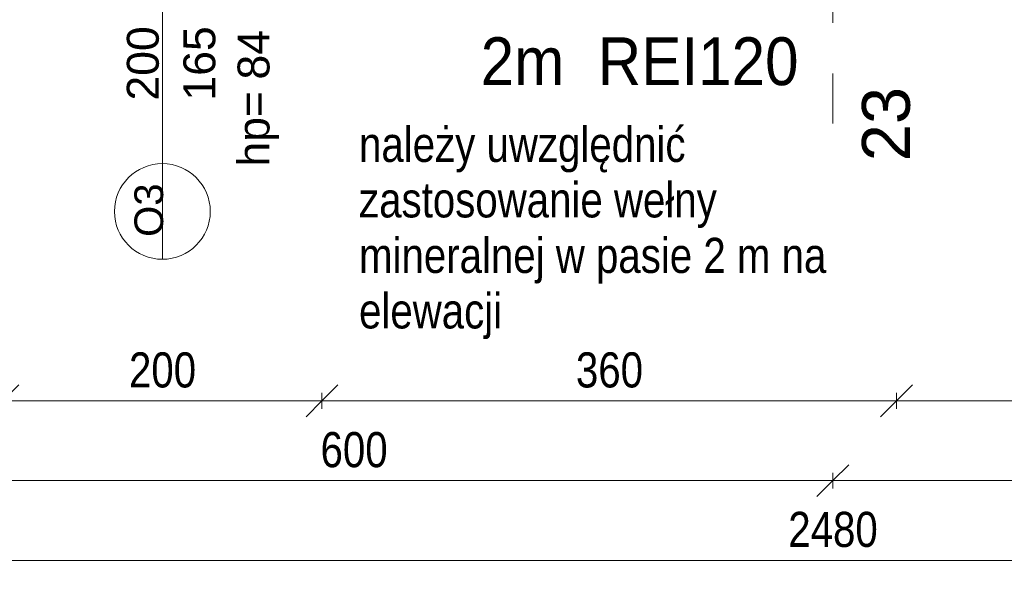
# Model space of a CAD drawing. Header units: centimetres. Extents: x -1631 to 21770, y -8842 to 3590.
# Tile 13 of 142: x -522 to 95, y -257 to 92. Entities that reach past the tile are written whole.
import ezdxf

# ---------------------------------------------------------------- set-up
doc = ezdxf.new("R2010")
doc.units = ezdxf.units.CM
doc.linetypes.add('Oś', pattern=[222.25, 127, -31.75, 31.75, -31.75])
for name, color, linetype, lineweight in [('A-ANNO-DIMS', 211, 'Continuous', 13), ('A-ANNO-DIMS-100', 211, 'Continuous', 13), ('A-GLAZ-IDEN', 152, 'Continuous', 13), ('G-ANNO-TEXT', 231, 'Continuous', 13), ('S-GRID', 1, 'Continuous', 13), ('S-GRID-IDEN', 1, 'Continuous', 13)]:
    doc.layers.add(name, color=color, linetype=linetype, lineweight=lineweight)
doc.styles.add('Arial Narrow', font='ARIALN.TTF', dxfattribs={"height": 22})
doc.styles.add('Arial Narrow_1', font='ARIALN.TTF', dxfattribs={"height": 22})
doc.styles.add('Arial_10', font='arial.ttf', dxfattribs={"height": 20})
doc.styles.add('Arial_13', font='arial.ttf', dxfattribs={"height": 0.2})
doc.styles.add('Arial_7', font='arial.ttf', dxfattribs={"height": 30})
doc.styles.add('Arial_8', font='arial.ttf', dxfattribs={"height": 18})
doc.styles.add('Arial_9', font='arial.ttf', dxfattribs={"width": 0.9, "height": 30})
doc.dimstyles.new('Diagonal_1_100__0_1_', dxfattribs={"dimscale": 30.48, "dimtxt": 22.515481, "dimasz": 0.656168, "dimexe": 0.164042, "dimexo": 0.0625, "dimgap": 0.065617, "dimtad": 1, "dimdec": 1, "dimrnd": 0.1, "dimdsep": 46, "dimtxsty": 'Arial Narrow_1', "dimblk1": 'OBLIQUE', "dimblk2": 'OBLIQUE', "dimsah": 1, "dimcen": 0.09, "dimazin": 0, "dimtfac": 1, "dimtdec": 4, "dimtix": 1, "dimtmove": 0, "dimatfit": 3, "dimfxl": 0, "dimtvp": 1, "dimtolj": 1, "dimtzin": 0, "dimarcsym": 0})

# ---------------------------------------------------------------- blocks, each defined once
blk = doc.blocks.new('DIMBLOCK1-6_piętro IV __13_80 m_ - stan projektowany')
at = {"layer": 'A-ANNO-DIMS-100', "transparency": 16777216}
for p, q in [((-1252.62, -246.77), (-1242.62, -236.77)), ((1227.38, -246.77), (1237.38, -236.77)), ((-1252.62, -241.77), (-1252.62, -251.77)), ((-1252.62, -246.77), (-1252.62, -241.77)), ((1227.38, -241.77), (1227.38, -251.77)), ((1227.38, -246.77), (1227.38, -241.77)), ((-1252.62, -246.77), (-1262.62, -256.77)), ((-1252.62, -246.77), (1227.38, -246.77)), ((1227.38, -246.77), (1217.38, -256.77))]:
    blk.add_line(p, q, dxfattribs=at)
at = {"layer": 'A-ANNO-DIMS-100', "color": 0, "transparency": 16777216, "insert": (-40.5, -216.33), "char_height": 22, "width": 66.9031, "attachment_point": 1, "line_spacing_factor": 0.974696, "style": 'Arial Narrow_1'}
blk.add_mtext('2480', dxfattribs=at)
blk = doc.blocks.new('_Oblique')
at = {"color": 0, "linetype": 'ByBlock', "lineweight": -2}
blk.add_line((-0.5, -0.5), (0.5, 0.5), dxfattribs=at)
blk = doc.blocks.new('DIMBLOCK4-6_piętro IV __13_80 m_ - stan projektowany')
at = {"layer": 'A-ANNO-DIMS-100', "transparency": 16777216}
for p, q in [((-12.62, -196.77), (-2.62, -186.77)), ((587.38, -196.77), (597.38, -186.77)), ((-12.62, -196.77), (-22.62, -206.77)), ((-12.62, -191.77), (-12.62, -201.77)), ((-12.62, -196.77), (-12.62, -191.77)), ((587.38, -196.77), (-12.62, -196.77)), ((587.38, -196.77), (577.38, -206.77)), ((587.38, -191.77), (587.38, -201.77)), ((587.38, -196.77), (587.38, -191.77))]:
    blk.add_line(p, q, dxfattribs=at)
at = {"layer": 'A-ANNO-DIMS-100', "color": 0, "transparency": 16777216, "insert": (266.47, -166.33), "char_height": 22, "width": 50.1774, "attachment_point": 1, "line_spacing_factor": 0.974696, "style": 'Arial Narrow_1'}
blk.add_mtext('600', dxfattribs=at)
blk = doc.blocks.new('DIMBLOCK5-6_piętro IV __13_80 m_ - stan projektowany')
at = {"layer": 'A-ANNO-DIMS-100', "transparency": 16777216}
for p, q in [((-612.62, -196.77), (-602.62, -186.77)), ((-12.62, -196.77), (-2.62, -186.77)), ((-612.62, -196.77), (-622.62, -206.77)), ((-612.62, -191.77), (-612.62, -201.77)), ((-612.62, -196.77), (-612.62, -191.77)), ((-12.62, -196.77), (-612.62, -196.77)), ((-12.62, -196.77), (-22.62, -206.77)), ((-12.62, -191.77), (-12.62, -201.77)), ((-12.62, -196.77), (-12.62, -191.77))]:
    blk.add_line(p, q, dxfattribs=at)
at = {"layer": 'A-ANNO-DIMS-100', "color": 0, "transparency": 16777216, "insert": (-333.53, -166.33), "char_height": 22, "width": 50.1774, "attachment_point": 1, "line_spacing_factor": 0.974696, "style": 'Arial Narrow_1'}
blk.add_mtext('600', dxfattribs=at)
blk = doc.blocks.new('DIMBLOCK253-6_piętro IV __13_80 m_ - stan projektowany')
at = {"layer": 'A-ANNO-DIMS-100', "transparency": 16777216}
for p, q in [((27.38, -146.77), (37.38, -136.77)), ((27.38, -141.77), (27.38, -151.77)), ((27.38, -146.77), (27.38, -141.77)), ((227.38, -146.77), (237.38, -136.77)), ((227.38, -141.77), (227.38, -151.77)), ((227.38, -146.77), (227.38, -141.77)), ((27.38, -146.77), (17.38, -156.77)), ((227.38, -146.77), (27.38, -146.77)), ((227.38, -146.77), (217.38, -156.77))]:
    blk.add_line(p, q, dxfattribs=at)
at = {"layer": 'A-ANNO-DIMS-100', "color": 0, "transparency": 16777216, "insert": (106.47, -116.33), "char_height": 22, "width": 50.1774, "attachment_point": 1, "line_spacing_factor": 0.974696, "style": 'Arial Narrow_1'}
blk.add_mtext('200', dxfattribs=at)
blk = doc.blocks.new('DIMBLOCK254-6_piętro IV __13_80 m_ - stan projektowany')
at = {"layer": 'A-ANNO-DIMS-100', "transparency": 16777216}
for p, q in [((-332.62, -146.77), (-322.62, -136.77)), ((-332.62, -141.77), (-332.62, -151.77)), ((-332.62, -146.77), (-332.62, -141.77)), ((27.38, -146.77), (37.38, -136.77)), ((27.38, -141.77), (27.38, -151.77)), ((27.38, -146.77), (27.38, -141.77)), ((-332.62, -146.77), (-342.62, -156.77)), ((27.38, -146.77), (-332.62, -146.77)), ((27.38, -146.77), (17.38, -156.77))]:
    blk.add_line(p, q, dxfattribs=at)
at = {"layer": 'A-ANNO-DIMS-100', "color": 0, "transparency": 16777216, "insert": (-173.53, -116.33), "char_height": 22, "width": 50.1774, "attachment_point": 1, "line_spacing_factor": 0.974696, "style": 'Arial Narrow_1'}
blk.add_mtext('360', dxfattribs=at)
blk = doc.blocks.new('DIMBLOCK255-6_piętro IV __13_80 m_ - stan projektowany')
at = {"layer": 'A-ANNO-DIMS-100', "transparency": 16777216}
for p, q in [((-532.62, -146.77), (-522.62, -136.77)), ((-532.62, -141.77), (-532.62, -151.77)), ((-532.62, -146.77), (-532.62, -141.77)), ((-332.62, -146.77), (-322.62, -136.77)), ((-332.62, -141.77), (-332.62, -151.77)), ((-332.62, -146.77), (-332.62, -141.77)), ((-532.62, -146.77), (-542.62, -156.77)), ((-332.62, -146.77), (-532.62, -146.77)), ((-332.62, -146.77), (-342.62, -156.77))]:
    blk.add_line(p, q, dxfattribs=at)
at = {"layer": 'A-ANNO-DIMS-100', "color": 0, "transparency": 16777216, "insert": (-453.53, -116.33), "char_height": 22, "width": 50.1774, "attachment_point": 1, "line_spacing_factor": 0.974696, "style": 'Arial Narrow_1'}
blk.add_mtext('200', dxfattribs=at)
blk = doc.blocks.new('Okno_LD_typ 100 - metka _ wys_parapetu-2491833-6_piętro IV __13_80 m_ - stan projektowany')
at = {"layer": 'A-GLAZ-IDEN'}
blk.add_line((0, 1.8925), (0, -0.3919), dxfattribs=at)
blk.add_circle((0, -0.0919), 0.3, dxfattribs=at)
at = {"layer": 'A-GLAZ-IDEN', "insert": (0.4711, 0.6634), "char_height": 0.2, "width": 0.48783, "attachment_point": 3, "rotation": 90, "line_spacing_factor": 0.936439, "style": 'Arial_13', "bg_fill": 3, "box_fill_scale": 1.25, "bg_fill_color": 256, "bg_fill_true_color": 13158600, "bg_fill_transparency": 0}
blk.add_mtext('\\pxqr,t6.35,12.7,19.05,25.4,31.75,38.1,44.45,50.8,57.15,63.5,69.85,76.2,82.55,88.9,95.25,101.6,107.95,114.3,120.65,127,133.35,139.7,146.05,152.4,158.75,165.1,171.45,177.8,184.15,190.5,196.85,203.2;{hp= }', dxfattribs=at)

msp = doc.modelspace()

# ---------------------------------------------------------------- linework, layer by layer
at = {"layer": 'S-GRID', "linetype": 'Oś'}
msp.add_line((-12.62, 2884.27), (-12.62, 27.13), dxfattribs=at)

# ---------------------------------------------------------------- block references
at = {"layer": 'A-GLAZ-IDEN', "xscale": 99.99999999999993, "yscale": 99.99999999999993, "zscale": 99.99999999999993}
msp.add_blockref('Okno_LD_typ 100 - metka _ wys_parapetu-2491833-6_piętro IV __13_80 m_ - stan projektowany', (-432.62, -18.79), dxfattribs=at)

# ---------------------------------------------------------------- texts
at = {"layer": 'G-ANNO-TEXT', "color": 1, "attachment_point": 1}
for s, insert, char_height, width, line_spacing_factor, style in [('\\pxt3.81,7.62,11.43,15.24,19.05,22.86,26.67,30.48,34.29,38.1,41.91,45.72,49.53,53.34,57.15,60.96,64.77,68.58,72.39,76.2,80.01,83.82,87.63,91.44,95.25,99.06,102.87,106.68,110.49,114.3,118.11,121.92;{2m  REI120}', (-233.2, 81.21), 30, 226.26, 0.936439, 'Arial_9'), ('\\pt127.00006,253.9999,380.99996,508.00002,635.00008,761.99992,888.99998,1016.00004,1143.0001,1269.99994,1397,1524.00006,1650.9999,1777.99996,1905.00002,2032.00008,2158.99992,2285.99998,2413.00004,2540.0001,2666.99994,2794,2921.00006,3047.9999,3174.99996,3302.00002,3429.00008,3555.99992,3682.99998,3810.00004,3937.0001,4063.99994;należy uwzględnić zastosowanie wełny mineralnej w pasie 2 m na elewacji', (-309.4, 25.09), 22, 344.6, 0.949189, 'Arial Narrow')]:
    msp.add_mtext(s, dxfattribs=dict(at, insert=insert, char_height=char_height, width=width, line_spacing_factor=line_spacing_factor, style=style))
at = {"layer": 'S-GRID-IDEN', "insert": (20.88, 26.79), "char_height": 30, "width": 48.3, "attachment_point": 5, "rotation": 90, "line_spacing_factor": 0.936439, "style": 'Arial_7'}
msp.add_mtext('\\pxqc,t4.23333,8.46667,12.7,16.93333,21.16667,25.4,29.63333,33.86667,38.1,42.33333,46.56667,50.8,55.03333,59.26667,63.5,67.73333,71.96667,76.2,80.43333,84.66667,88.9,93.13333,97.36667,101.6,105.83333,110.06667,114.3,118.53333,122.76667,127,131.23333,135.46667;{23}', dxfattribs=at)

# ---------------------------------------------------------------- dimensions: what is measured, and where the dimension line sits
at = {"layer": 'A-ANNO-DIMS'}
for base, p1, p2, override, picture, middle in [((-532.62, -146.77), (-332.62, -141.77), (-532.62, -141.77), {"dimpost": '<>', "dimfxl": 200}, 'DIMBLOCK255-6_piętro IV __13_80 m_ - stan projektowany', (-432.62, -133.53)), ((-332.62, -146.77), (27.38, -141.77), (-332.62, -141.77), {"dimpost": '<>', "dimfxl": 360}, 'DIMBLOCK254-6_piętro IV __13_80 m_ - stan projektowany', (-152.62, -133.53)), ((27.38, -146.77), (227.38, -141.77), (27.38, -141.77), {"dimpost": '<>', "dimfxl": 200}, 'DIMBLOCK253-6_piętro IV __13_80 m_ - stan projektowany', (127.38, -133.53))]:
    dim = msp.add_linear_dim(base=base, p1=p1, p2=p2, angle=0, dimstyle='Diagonal_1_100__0_1_', override=override, dxfattribs=at)
    dim.commit()
    dim.dimension.update_dxf_attribs({"geometry": picture, "text_midpoint": middle})
for base, p1, p2, override, picture, middle in [((-612.62, -196.77), (-12.62, -191.77), (-612.62, -191.77), {"dimpost": '<>', "dimfxl": 600}, 'DIMBLOCK5-6_piętro IV __13_80 m_ - stan projektowany', (-312.62, -183.53)), ((-12.62, -196.77), (587.38, -191.77), (-12.62, -191.77), {"dimpost": '<>', "dimfxl": 600}, 'DIMBLOCK4-6_piętro IV __13_80 m_ - stan projektowany', (287.38, -183.53)), ((1227.38, -246.77), (-1252.62, -241.77), (1227.38, -241.77), {"dimpost": '<>', "dimfxl": 2480}, 'DIMBLOCK1-6_piętro IV __13_80 m_ - stan projektowany', (-12.62, -233.53))]:
    dim = msp.add_linear_dim(base=base, p1=p1, p2=p2, dimstyle='Diagonal_1_100__0_1_', override=override, dxfattribs=at)
    dim.commit()
    dim.dimension.update_dxf_attribs({"geometry": picture, "text_midpoint": middle})

# ---------------------------------------------------------------- next in the draw order: texts
at = {"layer": 'A-GLAZ-IDEN', "rotation": 90, "line_spacing_factor": 0.936439}
for s, insert, char_height, width, attachment_point, style in [('\\pxqc,t6.35,12.7,19.05,25.4,31.75,38.1,44.45,50.8,57.15,63.5,69.85,76.2,82.55,88.9,95.25,101.6,107.95,114.3,120.65,127,133.35,139.7,146.05,152.4,158.75,165.1,171.45,177.8,184.15,190.5,196.85,203.2;{200}', (-444.74, 64.84), 20, 48.3, 5, 'Arial_10'), ('\\pxqc,t6.35,12.7,19.05,25.4,31.75,38.1,44.45,50.8,57.15,63.5,69.85,76.2,82.55,88.9,95.25,101.6,107.95,114.3,120.65,127,133.35,139.7,146.05,152.4,158.75,165.1,171.45,177.8,184.15,190.5,196.85,203.2;{165}', (-409.3, 64.84), 20, 48.3, 5, 'Arial_10'), ('\\pxt6.35,12.7,19.05,25.4,31.75,38.1,44.45,50.8,57.15,63.5,69.85,76.2,82.55,88.9,95.25,101.6,107.95,114.3,120.65,127,133.35,139.7,146.05,152.4,158.75,165.1,171.45,177.8,184.15,190.5,196.85,203.2;{84}', (-385.51, 54.73), 20, 32.4, 1, 'Arial_10'), ('\\pxqc,t7.05556,14.11111,21.16667,28.22222,35.27778,42.33333,49.38889,56.44444,63.5,70.55556,77.61111,84.66667,91.72222,98.77778,105.83333,112.88889,119.94444,127,134.05556,141.11111,148.16667,155.22222,162.27778,169.33333,176.38889,183.44444,190.5,197.55556,204.61111,211.66667,218.72222,225.77778;{O3}', (-441.01, -27.17), 18, 33.7, 5, 'Arial_8')]:
    msp.add_mtext(s, dxfattribs=dict(at, insert=insert, char_height=char_height, width=width, attachment_point=attachment_point, style=style))

doc.saveas('drawing.dxf')
